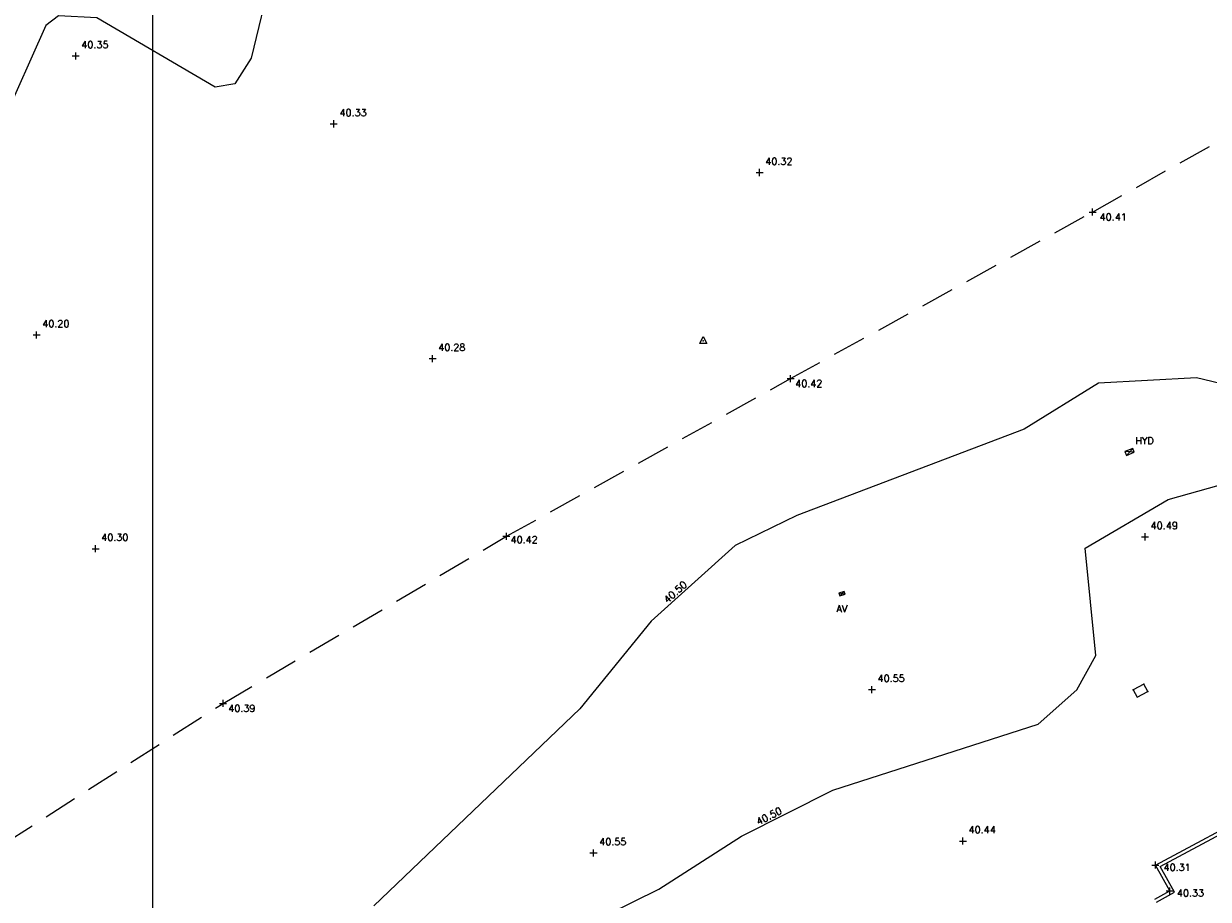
# Model space of a CAD drawing. Header units: metres. Extents: x 514577 to 515059, y 790252 to 790648.
# Tile 11 of 26: x 514793 to 514860, y 790401 to 790451. Entities that reach past the tile are written whole.
import ezdxf
from ezdxf.enums import TextEntityAlignment as Align

# ---------------------------------------------------------------- set-up
doc = ezdxf.new("R2010")
doc.units = ezdxf.units.M
doc.header["$LTSCALE"] = 0.3
doc.linetypes.add('2', pattern=[9.525, 6.35, -3.175])
doc.layers.get('0').update_dxf_attribs({"linetype": 'CONTINUOUS'})
for name, color, linetype in [('CONTOURS', 14, 'CONTINUOUS'), ('GRID', 9, 'CONTINUOUS'), ('LEVEL_PNTS', 7, 'CONTINUOUS'), ('LINETXT', 7, 'CONTINUOUS'), ('PNTTXT', 7, 'CONTINUOUS'), ('ROAD', 7, '2'), ('ROAD_PNTS', 7, 'CONTINUOUS'), ('SERVICES_PNTS', 7, 'CONTINUOUS'), ('STATION', 7, 'CONTINUOUS'), ('WALL', 4, 'CONTINUOUS'), ('WALL_PNTS', 7, 'CONTINUOUS')]:
    doc.layers.add(name, color=color, linetype=linetype)
doc.styles.add('PTXT', font='romans')
doc.styles.get("Standard").update_dxf_attribs({"font": 'romantic.ttf', "height": 1})

# ---------------------------------------------------------------- blocks, each defined once
blk = doc.blocks.new('SPT108')
at = {"color": 0, "flags": 128}
for points in [[(-0.4, -0.2), (0.4, 0.2)], [(0.4, -0.2), (-0.4, 0.2)]]:
    blk.add_lwpolyline(points, dxfattribs=at)
at = {"color": 0}
blk.add_lwpolyline([(-0.4, 0.2), (-0.4, -0.2), (0.4, -0.2), (0.4, 0.2)], close=True, dxfattribs=at)
blk = doc.blocks.new('SPT10')
at = {"color": 0, "linetype": 'Continuous'}
blk.add_line((0, 0), (0, 0), dxfattribs=at)
blk.add_line((0, 0), (0, 0), dxfattribs=at)
blk = doc.blocks.new('SPT9')
at = {"color": 0, "linetype": 'Continuous'}
for p, q in [((-0.5, 0), (0.5, 0)), ((0, -0.5), (0, 0.5))]:
    blk.add_line(p, q, dxfattribs=at)
blk = doc.blocks.new('SPT8')
at = {"color": 0, "linetype": 'Continuous'}
blk.add_lwpolyline([(-0.5, -0.36), (0, 0.64), (0.5, -0.36)], close=True, dxfattribs=at)

msp = doc.modelspace()

# ---------------------------------------------------------------- linework, layer by layer
at = {"layer": 'CONTOURS', "elevation": 40.5}
msp.add_lwpolyline([(514789.274, 790456.7), (514798.06, 790464.621), (514798.802, 790464.927), (514800.22, 790464.132), (514805.698, 790457.602), (514806.522, 790455.639), (514806.741, 790453.431), (514805.591, 790448.636), (514804.661, 790447.181), (514803.543, 790447), (514796.824, 790450.932), (514794.654, 790451.041), (514793.939, 790450.493), (514791.457, 790444.932), (514789.398, 790441.544), (514787.323, 790439.469), (514785.175, 790438.266), (514783.898, 790438.325), (514775.205, 790433.794), (514784.647, 790445.225), (514788.812, 790449.291), (514788.761, 790450.577), (514789.074, 790450.532), (514789.274, 790456.7)], close=True, dxfattribs=at)
for points in [[(514861.575, 790429.939), (514859.272, 790430.493), (514853.716, 790430.183), (514849.492, 790427.571), (514849.492, 790427.571), (514836.581, 790422.658), (514833.085, 790420.963), (514828.316, 790416.668), (514824.26, 790411.691), (514812.561, 790400.504)], [(514824.44, 790399.333), (514828.735, 790401.441), (514833.442, 790404.452), (514838.627, 790407.071), (514850.285, 790410.824), (514852.484, 790412.764), (514853.566, 790414.717), (514852.959, 790420.82), (514857.659, 790423.585), (514860.566, 790424.385)]]:
    msp.add_lwpolyline(points, dxfattribs=at)
at = {"layer": 'GRID'}
msp.add_line((514800, 790251.929), (514800, 790647.899), dxfattribs=at)
at = {"layer": 'LEVEL_PNTS'}
for p in [(514795.628, 790448.771, 40.351), (514810.285, 790444.91, 40.33), (514834.469, 790442.147, 40.324), (514793.41, 790432.922, 40.203), (514815.894, 790431.58, 40.284), (514856.353, 790421.456, 40.486), (514796.754, 790420.778, 40.299), (514840.842, 790412.783, 40.551), (514846.014, 790404.175, 40.443), (514825.034, 790403.503, 40.552)]:
    msp.add_point(p, dxfattribs=at)
at = {"layer": 'ROAD'}
msp.add_polyline3d([(514784.721, 790396.353, 40.367), (514789.138, 790402.476, 40.327), (514803.998, 790411.996, 40.39), (514820.089, 790421.484, 40.418), (514836.224, 790430.441, 40.418), (514853.372, 790439.903, 40.411), (514871.309, 790449.969, 40.419)], dxfattribs=at)
at = {"layer": 'ROAD_PNTS'}
for p in [(514853.372, 790439.903, 40.411), (514836.224, 790430.441, 40.418), (514820.089, 790421.484, 40.418), (514803.998, 790411.996, 40.39)]:
    msp.add_point(p, dxfattribs=at)
at = {"layer": 'SERVICES_PNTS'}
for p in [(514855.478, 790426.276, 40.537), (514839.14, 790418.227, 40.557)]:
    msp.add_point(p, dxfattribs=at)
at = {"layer": 'STATION'}
msp.add_point((514831.269, 790432.581, 40.425), dxfattribs=at)
at = {"layer": 'WALL', "color": 4}
msp.add_polyline3d([(514856.514, 790412.672, 40.479), (514856.289, 790413.082, 40.487), (514855.68, 790412.76, 40.486), (514855.905, 790412.35, 40.486)], close=True, dxfattribs=at)
for points in [[(514856.906, 790400.882, 40.325), (514857.762, 790401.347, 40.333), (514856.942, 790402.811, 40.31), (514869.101, 790409.323, 40.232)], [(514857.001, 790400.706, 40.325), (514858.035, 790401.268, 40.333), (514857.216, 790402.731, 40.31), (514869.195, 790409.147, 40.232)]]:
    msp.add_polyline3d(points, dxfattribs=at)
at = {"layer": 'WALL_PNTS'}
for p in [(514855.68, 790412.76, 40.486), (514856.289, 790413.082, 40.487), (514856.514, 790412.672, 40.479), (514856.942, 790402.811, 40.31), (514857.762, 790401.347, 40.333)]:
    msp.add_point(p, dxfattribs=at)

# ---------------------------------------------------------------- block references
at = {"layer": 'LEVEL_PNTS', "color": 7, "xscale": 0.4, "yscale": 0.4, "zscale": 0.4}
for p in [(514795.628, 790448.771, 40.351), (514810.285, 790444.91, 40.33), (514834.469, 790442.147, 40.324), (514793.41, 790432.922, 40.203), (514815.894, 790431.58, 40.284), (514856.353, 790421.456, 40.486), (514796.754, 790420.778, 40.299), (514840.842, 790412.783, 40.551), (514846.014, 790404.175, 40.443), (514825.034, 790403.503, 40.552)]:
    msp.add_blockref('SPT9', p, dxfattribs=at)
at = {"layer": 'ROAD_PNTS', "xscale": 0.4, "yscale": 0.4, "zscale": 0.4}
for p in [(514853.372, 790439.903, 40.411), (514836.224, 790430.441, 40.418), (514820.089, 790421.484, 40.418), (514803.998, 790411.996, 40.39)]:
    msp.add_blockref('SPT9', p, dxfattribs=at)
at = {"layer": 'SERVICES_PNTS', "color": 7}
for p, xscale, yscale, zscale, rotation in [((514855.478, 790426.276, 40.537), 0.6, 0.6, 0.6, 22.77477245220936), ((514839.14, 790418.227, 40.557), 0.4, 0.4, 0.4, 20.07567517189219)]:
    msp.add_blockref('SPT108', p, dxfattribs=dict(at, xscale=xscale, yscale=yscale, zscale=zscale, rotation=rotation))
at = {"layer": 'STATION', "color": 7, "xscale": 0.4, "yscale": 0.4, "zscale": 0.4}
msp.add_blockref('SPT8', (514831.269, 790432.581, 40.425), dxfattribs=at)
at = {"layer": 'WALL_PNTS'}
for name, p, xscale, yscale, zscale in [('SPT10', (514855.68, 790412.76, 40.486), 0.001, 0.001, 0.001), ('SPT10', (514856.289, 790413.082, 40.487), 0.001, 0.001, 0.001), ('SPT10', (514856.514, 790412.672, 40.479), 0.001, 0.001, 0.001), ('SPT9', (514856.942, 790402.811, 40.31), 0.4, 0.4, 0.4), ('SPT9', (514857.762, 790401.347, 40.333), 0.4, 0.4, 0.4)]:
    msp.add_blockref(name, p, dxfattribs=dict(at, xscale=xscale, yscale=yscale, zscale=zscale))

# ---------------------------------------------------------------- texts
at = {"layer": 'LINETXT'}
msp.add_text('Road Edge', height=0.001, rotation=29.03754, dxfattribs=at).set_placement((514826.529, 790425.059), align=Align.BOTTOM_CENTER)
at = {"layer": 'PNTTXT', "style": 'PTXT'}
for s, p in [('40.35', (514795.95, 790449.093)), ('40.33', (514810.607, 790445.232)), ('40.32', (514834.791, 790442.469)), ('40.41', (514853.78, 790439.305)), ('40.20', (514793.732, 790433.244)), ('40.28', (514816.216, 790431.902)), ('40.42', (514836.488, 790429.844)), ('HYD', (514855.8, 790426.598)), ('40.49', (514856.675, 790421.778)), ('40.30', (514797.076, 790421.1)), ('40.42', (514820.325, 790420.973)), ('40.55', (514841.164, 790413.105)), ('40.39', (514804.291, 790411.398)), ('40.44', (514846.336, 790404.497)), ('40.55', (514825.356, 790403.825))]:
    msp.add_text(s, height=0.4, dxfattribs=at).set_placement(p, align=Align.BOTTOM_LEFT)
msp.add_text('AV', height=0.4, dxfattribs=at).set_placement((514839.14, 790417.583), align=Align.TOP_CENTER)
for s, p in [('40.31', (514857.404, 790402.686)), ('40.33', (514858.162, 790401.222))]:
    msp.add_text(s, height=0.4, dxfattribs=at).set_placement(p, align=Align.MIDDLE_LEFT)

# ---------------------------------------------------------------- next in the draw order: wipeouts: each hides what was drawn before it
for points in [[(514829.207, 790417.647), (514830.397, 790418.719), (514830.129, 790419.017), (514828.938, 790417.945)], [(514834.368, 790405.067), (514835.798, 790405.789), (514835.617, 790406.147), (514834.187, 790405.425)]]:
    msp.add_wipeout(points).dxf.layer = 'CONTOURS'

# ---------------------------------------------------------------- next in the draw order: texts
at = {"layer": 'CONTOURS', "style": 'PTXT'}
for rotation, p in [(42.0122, (514829.89, 790418.085)), (26.79, (514835.142, 790405.311))]:
    msp.add_text('40.50', height=0.4, rotation=rotation, dxfattribs=at).set_placement(p, align=Align.BOTTOM_CENTER)

doc.saveas('drawing.dxf')
